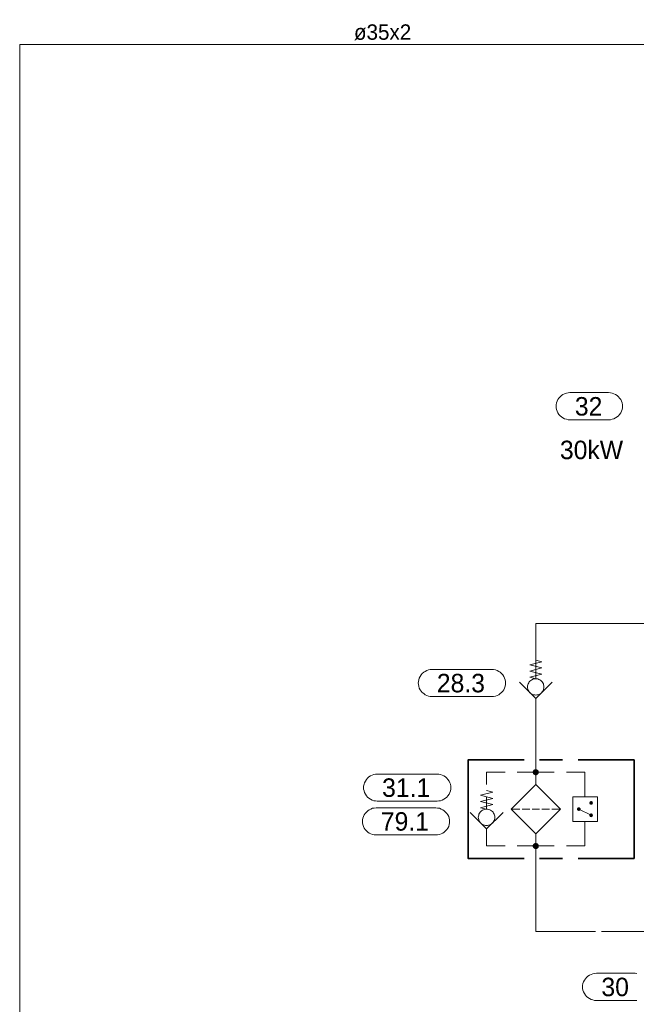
# Model space of a CAD drawing. Header units: millimetres. Extents: x 0 to 138, y 0 to 47.
# Tile 118 of 165: x 36.06 to 39.21, y 5.64 to 10.67. Entities that reach past the tile are written whole.
import ezdxf

# ---------------------------------------------------------------- set-up
doc = ezdxf.new("R2010")
doc.units = ezdxf.units.MM
for name, color, linetype in [('PDF_Geomertry', 7, 'Continuous'), ('PDF_Solid Fills', 7, 'Continuous'), ('PDF_Text', 7, 'Continuous')]:
    doc.layers.add(name, color=color, linetype=linetype)
doc.styles.add('PDF Arial', font='txt')

msp = doc.modelspace()

# ---------------------------------------------------------------- hatches: boundary and pattern name
at = {"layer": 'PDF_Solid Fills', "transparency": 33554559}
for points in [[(38.6965, 6.8229), (38.6807, 6.8229), (38.6813, 6.8249)], [(38.6965, 6.8229), (38.6813, 6.8207), (38.6807, 6.8229)], [(38.6965, 6.8229), (38.6813, 6.8271), (38.6821, 6.8285)], [(38.6965, 6.8229), (38.6813, 6.8249), (38.6813, 6.8271)], [(38.6965, 6.8229), (38.6813, 6.8188), (38.6813, 6.8207)], [(38.6965, 6.8229), (38.6821, 6.8165), (38.6813, 6.8188)], [(38.6965, 6.8229), (38.6821, 6.8285), (38.6826, 6.8304)], [(38.6965, 6.8229), (38.6826, 6.8146), (38.6821, 6.8165)], [(38.6965, 6.8229), (38.6826, 6.8304), (38.684, 6.8326)], [(38.6965, 6.8229), (38.684, 6.8132), (38.6826, 6.8146)], [(38.6965, 6.8229), (38.684, 6.8326), (38.6854, 6.834)], [(38.6965, 6.8229), (38.6854, 6.8118), (38.684, 6.8132)], [(38.6965, 6.8229), (38.6854, 6.834), (38.6868, 6.8354)], [(38.6965, 6.8229), (38.6868, 6.8104), (38.6854, 6.8118)], [(38.6965, 6.8229), (38.6868, 6.8354), (38.689, 6.836)], [(38.6965, 6.8229), (38.689, 6.809), (38.6868, 6.8104)], [(38.6965, 6.8229), (38.689, 6.836), (38.6904, 6.8374)], [(38.6965, 6.8229), (38.6904, 6.8082), (38.689, 6.809)], [(38.6965, 6.8229), (38.6904, 6.8374), (38.6924, 6.8382)], [(38.6965, 6.8229), (38.6924, 6.8076), (38.6904, 6.8082)], [(38.6965, 6.8229), (38.6924, 6.8382), (38.6946, 6.8382)], [(38.6965, 6.8229), (38.6946, 6.8068), (38.6924, 6.8076)], [(38.6965, 6.8229), (38.6946, 6.8382), (38.6965, 6.8382)], [(38.6965, 6.8229), (38.6965, 6.8068), (38.6946, 6.8068)], [(38.6965, 6.8229), (38.7007, 6.8382), (38.7029, 6.8374)], [(38.6965, 6.8229), (38.6987, 6.8382), (38.7007, 6.8382)], [(38.6965, 6.8229), (38.6965, 6.8382), (38.6987, 6.8382)], [(38.6965, 6.8229), (38.7029, 6.8374), (38.7043, 6.836)], [(38.6965, 6.8229), (38.7043, 6.836), (38.7063, 6.8354)], [(38.6965, 6.8229), (38.7063, 6.8354), (38.7076, 6.834)], [(38.6965, 6.8229), (38.7076, 6.834), (38.709, 6.8326)], [(38.6965, 6.8229), (38.709, 6.8326), (38.7104, 6.8304)], [(38.6965, 6.8229), (38.7104, 6.8304), (38.7113, 6.8285)], [(38.6965, 6.8229), (38.7113, 6.8285), (38.7118, 6.8271)], [(38.6965, 6.8229), (38.7118, 6.8271), (38.7118, 6.8249)], [(38.6965, 6.8229), (38.7118, 6.8249), (38.7126, 6.8229)], [(38.6965, 6.8229), (38.6987, 6.8068), (38.6965, 6.8068)], [(38.6965, 6.8229), (38.7007, 6.8076), (38.6987, 6.8068)], [(38.6965, 6.8229), (38.7029, 6.8082), (38.7007, 6.8076)], [(38.6965, 6.8229), (38.7043, 6.809), (38.7029, 6.8082)], [(38.6965, 6.8229), (38.7063, 6.8104), (38.7043, 6.809)], [(38.6965, 6.8229), (38.7076, 6.8118), (38.7063, 6.8104)], [(38.6965, 6.8229), (38.709, 6.8132), (38.7076, 6.8118)], [(38.6965, 6.8229), (38.7104, 6.8146), (38.709, 6.8132)], [(38.6965, 6.8229), (38.7113, 6.8165), (38.7104, 6.8146)], [(38.6965, 6.8229), (38.7118, 6.8188), (38.7113, 6.8165)], [(38.6965, 6.8229), (38.7118, 6.8207), (38.7118, 6.8188)], [(38.6965, 6.8229), (38.7126, 6.8229), (38.7118, 6.8207)], [(38.9168, 6.634), (38.9113, 6.6415), (38.9118, 6.6424)], [(38.9168, 6.634), (38.9118, 6.6424), (38.9132, 6.6429)], [(38.9168, 6.634), (38.9132, 6.6429), (38.914, 6.6429)], [(38.9168, 6.634), (38.914, 6.6429), (38.9154, 6.6437)], [(38.9168, 6.634), (38.9154, 6.6437), (38.9168, 6.6437)], [(38.9168, 6.634), (38.9182, 6.6437), (38.9187, 6.6429)], [(38.9168, 6.634), (38.9168, 6.6437), (38.9182, 6.6437)], [(38.9168, 6.634), (38.9201, 6.6429), (38.9215, 6.6424)], [(38.9168, 6.634), (38.9187, 6.6429), (38.9201, 6.6429)], [(38.9168, 6.634), (38.9215, 6.6424), (38.9224, 6.6415)], [(38.9793, 6.6651), (38.9701, 6.6679), (38.971, 6.6693)], [(38.9793, 6.6651), (38.9701, 6.6665), (38.9701, 6.6679)], [(38.9793, 6.6651), (38.9701, 6.6651), (38.9701, 6.6665)], [(38.9793, 6.6651), (38.9701, 6.6646), (38.9701, 6.6651)], [(38.9793, 6.6651), (38.9701, 6.6632), (38.9701, 6.6646)], [(38.9793, 6.6651), (38.971, 6.6618), (38.9701, 6.6632)], [(38.9793, 6.6651), (38.971, 6.6693), (38.9715, 6.6701)], [(38.9793, 6.6651), (38.9715, 6.661), (38.971, 6.6618)], [(38.9793, 6.6651), (38.9715, 6.6701), (38.9724, 6.6715)], [(38.9793, 6.6651), (38.9724, 6.6596), (38.9715, 6.661)], [(38.9793, 6.6651), (38.9724, 6.6715), (38.9729, 6.6721)], [(38.9793, 6.6651), (38.9729, 6.659), (38.9724, 6.6596)], [(38.9793, 6.6651), (38.9729, 6.6721), (38.9737, 6.6729)], [(38.9793, 6.6651), (38.9737, 6.6582), (38.9729, 6.659)], [(38.9793, 6.6651), (38.9737, 6.6729), (38.9751, 6.6735)], [(38.9793, 6.6651), (38.9751, 6.6576), (38.9737, 6.6582)], [(38.9793, 6.6651), (38.9751, 6.6735), (38.9757, 6.6743)], [(38.9793, 6.6651), (38.9757, 6.6568), (38.9751, 6.6576)], [(38.9793, 6.6651), (38.9757, 6.6743), (38.9771, 6.6749)], [(38.9793, 6.6651), (38.9771, 6.6563), (38.9757, 6.6568)], [(38.9793, 6.6651), (38.9771, 6.6749), (38.9785, 6.6749)], [(38.9793, 6.6651), (38.9785, 6.6563), (38.9771, 6.6563)], [(38.9793, 6.6651), (38.9785, 6.6749), (38.9793, 6.6749)], [(38.9793, 6.6651), (38.9793, 6.6563), (38.9785, 6.6563)], [(38.9793, 6.6651), (38.9821, 6.6749), (38.9835, 6.6743)], [(38.9793, 6.6651), (38.9807, 6.6749), (38.9821, 6.6749)], [(38.9793, 6.6651), (38.9793, 6.6749), (38.9807, 6.6749)], [(38.9793, 6.6651), (38.9835, 6.6743), (38.984, 6.6735)], [(38.9793, 6.6651), (38.984, 6.6735), (38.9854, 6.6729)], [(38.9793, 6.6651), (38.9854, 6.6729), (38.9863, 6.6721)], [(38.9793, 6.6651), (38.9863, 6.6721), (38.9868, 6.6715)], [(38.9793, 6.6651), (38.9868, 6.6715), (38.9876, 6.6701)], [(38.9793, 6.6651), (38.9876, 6.6701), (38.9882, 6.6693)], [(38.9793, 6.6651), (38.9882, 6.6693), (38.9882, 6.6679)], [(38.9793, 6.6651), (38.9882, 6.6679), (38.989, 6.6665)], [(38.9793, 6.6651), (38.989, 6.6665), (38.989, 6.6651)], [(38.9793, 6.6651), (38.9807, 6.6563), (38.9793, 6.6563)], [(38.9793, 6.6651), (38.9821, 6.6563), (38.9807, 6.6563)], [(38.9793, 6.6651), (38.9835, 6.6568), (38.9821, 6.6563)], [(38.9793, 6.6651), (38.984, 6.6576), (38.9835, 6.6568)], [(38.9793, 6.6651), (38.9854, 6.6582), (38.984, 6.6576)], [(38.9793, 6.6651), (38.9863, 6.659), (38.9854, 6.6582)], [(38.9793, 6.6651), (38.9868, 6.6596), (38.9863, 6.659)], [(38.9793, 6.6651), (38.9876, 6.661), (38.9868, 6.6596)], [(38.9793, 6.6651), (38.9882, 6.6618), (38.9876, 6.661)], [(38.9793, 6.6651), (38.9882, 6.6632), (38.9882, 6.6618)], [(38.9793, 6.6651), (38.989, 6.6646), (38.9882, 6.6632)], [(38.9793, 6.6651), (38.989, 6.6651), (38.989, 6.6646)], [(38.9168, 6.634), (38.9071, 6.6354), (38.9076, 6.6368)], [(38.9168, 6.634), (38.9071, 6.634), (38.9071, 6.6354)], [(38.9168, 6.634), (38.9071, 6.6326), (38.9071, 6.634)], [(38.9168, 6.634), (38.9076, 6.6318), (38.9071, 6.6326)], [(38.9168, 6.634), (38.9076, 6.6374), (38.9085, 6.6388)], [(38.9168, 6.634), (38.9076, 6.6368), (38.9076, 6.6374)], [(38.9168, 6.634), (38.9076, 6.6304), (38.9076, 6.6318)], [(38.9168, 6.634), (38.9085, 6.629), (38.9076, 6.6304)], [(38.9168, 6.634), (38.9085, 6.6388), (38.909, 6.6396)], [(38.9168, 6.634), (38.909, 6.6285), (38.9085, 6.629)], [(38.9168, 6.634), (38.909, 6.6396), (38.9099, 6.641)], [(38.9168, 6.634), (38.9099, 6.6276), (38.909, 6.6285)], [(38.9168, 6.634), (38.9099, 6.641), (38.9113, 6.6415)], [(38.9168, 6.634), (38.9113, 6.6262), (38.9099, 6.6276)], [(38.9168, 6.634), (38.9118, 6.6257), (38.9113, 6.6262)], [(38.9168, 6.634), (38.9132, 6.6257), (38.9118, 6.6257)], [(38.9168, 6.634), (38.914, 6.6249), (38.9132, 6.6257)], [(38.9168, 6.634), (38.9154, 6.6249), (38.914, 6.6249)], [(38.9168, 6.634), (38.9168, 6.6249), (38.9154, 6.6249)], [(38.9168, 6.634), (38.9224, 6.6415), (38.9229, 6.641)], [(38.9168, 6.634), (38.9229, 6.641), (38.9243, 6.6396)], [(38.9168, 6.634), (38.9243, 6.6396), (38.9251, 6.6388)], [(38.9168, 6.634), (38.9251, 6.6388), (38.9251, 6.6374)], [(38.9168, 6.634), (38.9251, 6.6374), (38.9257, 6.6368)], [(38.9168, 6.634), (38.9257, 6.6368), (38.9257, 6.6354)], [(38.9168, 6.634), (38.9257, 6.6354), (38.9257, 6.634)], [(38.9168, 6.634), (38.9182, 6.6249), (38.9168, 6.6249)], [(38.9168, 6.634), (38.9187, 6.6249), (38.9182, 6.6249)], [(38.9168, 6.634), (38.9201, 6.6257), (38.9187, 6.6249)], [(38.9168, 6.634), (38.9215, 6.6257), (38.9201, 6.6257)], [(38.9168, 6.634), (38.9224, 6.6262), (38.9215, 6.6257)], [(38.9168, 6.634), (38.9229, 6.6276), (38.9224, 6.6262)], [(38.9168, 6.634), (38.9243, 6.6285), (38.9229, 6.6276)], [(38.9168, 6.634), (38.9251, 6.629), (38.9243, 6.6285)], [(38.9168, 6.634), (38.9251, 6.6304), (38.9251, 6.629)], [(38.9168, 6.634), (38.9257, 6.6318), (38.9251, 6.6304)], [(38.9168, 6.634), (38.9257, 6.6326), (38.9257, 6.6318)], [(38.9168, 6.634), (38.9257, 6.634), (38.9257, 6.6326)], [(38.9793, 6.6026), (38.9701, 6.6049), (38.971, 6.6063)], [(38.9793, 6.6026), (38.9701, 6.604), (38.9701, 6.6049)], [(38.9793, 6.6026), (38.9701, 6.6026), (38.9701, 6.604)], [(38.9793, 6.6026), (38.9701, 6.6013), (38.9701, 6.6026)], [(38.9793, 6.6026), (38.9701, 6.5999), (38.9701, 6.6013)], [(38.9793, 6.6026), (38.971, 6.5993), (38.9701, 6.5999)], [(38.9793, 6.6026), (38.971, 6.6063), (38.9715, 6.6076)], [(38.9793, 6.6026), (38.9715, 6.5979), (38.971, 6.5993)], [(38.9793, 6.6026), (38.9715, 6.6076), (38.9724, 6.6082)], [(38.9793, 6.6026), (38.9724, 6.5971), (38.9715, 6.5979)], [(38.9793, 6.6026), (38.9724, 6.6082), (38.9729, 6.609)], [(38.9793, 6.6026), (38.9729, 6.5957), (38.9724, 6.5971)], [(38.9793, 6.6026), (38.9729, 6.609), (38.9737, 6.6104)], [(38.9793, 6.6026), (38.9737, 6.5951), (38.9729, 6.5957)], [(38.9793, 6.6026), (38.9737, 6.6104), (38.9751, 6.611)], [(38.9793, 6.6026), (38.9751, 6.5943), (38.9737, 6.5951)], [(38.9793, 6.6026), (38.9751, 6.611), (38.9757, 6.611)], [(38.9793, 6.6026), (38.9757, 6.5938), (38.9751, 6.5943)], [(38.9793, 6.6026), (38.9757, 6.611), (38.9771, 6.6118)], [(38.9793, 6.6026), (38.9771, 6.5938), (38.9757, 6.5938)], [(38.9793, 6.6026), (38.9771, 6.6118), (38.9785, 6.6118)], [(38.9793, 6.6026), (38.9785, 6.5929), (38.9771, 6.5938)], [(38.9793, 6.6026), (38.9785, 6.6118), (38.9793, 6.6118)], [(38.9793, 6.6026), (38.9793, 6.5929), (38.9785, 6.5929)], [(38.9793, 6.6026), (38.9821, 6.6118), (38.9835, 6.611)], [(38.9793, 6.6026), (38.9807, 6.6118), (38.9821, 6.6118)], [(38.9793, 6.6026), (38.9793, 6.6118), (38.9807, 6.6118)], [(38.9793, 6.6026), (38.984, 6.611), (38.9854, 6.6104)], [(38.9793, 6.6026), (38.9835, 6.611), (38.984, 6.611)], [(38.9793, 6.6026), (38.9854, 6.6104), (38.9863, 6.609)], [(38.9793, 6.6026), (38.9863, 6.609), (38.9868, 6.6082)], [(38.9793, 6.6026), (38.9868, 6.6082), (38.9876, 6.6076)], [(38.9793, 6.6026), (38.9876, 6.6076), (38.9882, 6.6063)], [(38.9793, 6.6026), (38.9882, 6.6063), (38.9882, 6.6049)], [(38.9793, 6.6026), (38.9882, 6.6049), (38.989, 6.604)], [(38.9793, 6.6026), (38.989, 6.604), (38.989, 6.6026)], [(38.9793, 6.6026), (38.9807, 6.5929), (38.9793, 6.5929)], [(38.9793, 6.6026), (38.9821, 6.5938), (38.9807, 6.5929)], [(38.9793, 6.6026), (38.9835, 6.5938), (38.9821, 6.5938)], [(38.9793, 6.6026), (38.984, 6.5943), (38.9835, 6.5938)], [(38.9793, 6.6026), (38.9854, 6.5951), (38.984, 6.5943)], [(38.9793, 6.6026), (38.9863, 6.5957), (38.9854, 6.5951)], [(38.9793, 6.6026), (38.9868, 6.5971), (38.9863, 6.5957)], [(38.9793, 6.6026), (38.9876, 6.5979), (38.9868, 6.5971)], [(38.9793, 6.6026), (38.9882, 6.5993), (38.9876, 6.5979)], [(38.9793, 6.6026), (38.9882, 6.5999), (38.9882, 6.5993)], [(38.9793, 6.6026), (38.989, 6.6013), (38.9882, 6.5999)], [(38.9793, 6.6026), (38.989, 6.6026), (38.989, 6.6013)], [(38.6965, 6.4457), (38.6807, 6.4457), (38.6813, 6.4479)], [(38.6965, 6.4457), (38.6813, 6.4438), (38.6807, 6.4457)], [(38.6965, 6.4457), (38.6813, 6.4493), (38.6821, 6.4513)], [(38.6965, 6.4457), (38.6813, 6.4479), (38.6813, 6.4493)], [(38.6965, 6.4457), (38.6813, 6.4415), (38.6813, 6.4438)], [(38.6965, 6.4457), (38.6821, 6.4396), (38.6813, 6.4415)], [(38.6965, 6.4457), (38.6821, 6.4513), (38.6826, 6.4535)], [(38.6965, 6.4457), (38.6826, 6.4374), (38.6821, 6.4396)], [(38.6965, 6.4457), (38.6826, 6.4535), (38.684, 6.4549)], [(38.6965, 6.4457), (38.684, 6.436), (38.6826, 6.4374)], [(38.6965, 6.4457), (38.684, 6.4549), (38.6854, 6.4568)], [(38.6965, 6.4457), (38.6854, 6.4346), (38.684, 6.436)], [(38.6965, 6.4457), (38.6854, 6.4568), (38.6868, 6.4582)], [(38.6965, 6.4457), (38.6868, 6.4332), (38.6854, 6.4346)], [(38.6965, 6.4457), (38.6868, 6.4582), (38.689, 6.459)], [(38.6965, 6.4457), (38.689, 6.4318), (38.6868, 6.4332)], [(38.6965, 6.4457), (38.689, 6.459), (38.6904, 6.4596)], [(38.6965, 6.4457), (38.6904, 6.4313), (38.689, 6.4318)], [(38.6965, 6.4457), (38.6904, 6.4596), (38.6924, 6.4604)], [(38.6965, 6.4457), (38.6924, 6.4304), (38.6904, 6.4313)], [(38.6965, 6.4457), (38.6924, 6.4604), (38.6946, 6.461)], [(38.6965, 6.4457), (38.6946, 6.4299), (38.6924, 6.4304)], [(38.6965, 6.4457), (38.6946, 6.461), (38.6965, 6.461)], [(38.6965, 6.4457), (38.6965, 6.4299), (38.6946, 6.4299)], [(38.6965, 6.4457), (38.6987, 6.461), (38.7007, 6.4604)], [(38.6965, 6.4457), (38.6965, 6.461), (38.6987, 6.461)], [(38.6965, 6.4457), (38.7007, 6.4604), (38.7029, 6.4596)], [(38.6965, 6.4457), (38.7029, 6.4596), (38.7043, 6.459)], [(38.6965, 6.4457), (38.7043, 6.459), (38.7063, 6.4582)], [(38.6965, 6.4457), (38.7063, 6.4582), (38.7076, 6.4568)], [(38.6965, 6.4457), (38.7076, 6.4568), (38.709, 6.4549)], [(38.6965, 6.4457), (38.709, 6.4549), (38.7104, 6.4535)], [(38.6965, 6.4457), (38.7104, 6.4535), (38.7113, 6.4513)], [(38.6965, 6.4457), (38.7113, 6.4513), (38.7118, 6.4493)], [(38.6965, 6.4457), (38.7118, 6.4493), (38.7118, 6.4479)], [(38.6965, 6.4457), (38.7118, 6.4479), (38.7126, 6.4457)], [(38.6965, 6.4457), (38.6987, 6.4299), (38.6965, 6.4299)], [(38.6965, 6.4457), (38.7007, 6.4304), (38.6987, 6.4299)], [(38.6965, 6.4457), (38.7029, 6.4313), (38.7007, 6.4304)], [(38.6965, 6.4457), (38.7043, 6.4318), (38.7029, 6.4313)], [(38.6965, 6.4457), (38.7063, 6.4332), (38.7043, 6.4318)], [(38.6965, 6.4457), (38.7076, 6.4346), (38.7063, 6.4332)], [(38.6965, 6.4457), (38.709, 6.436), (38.7076, 6.4346)], [(38.6965, 6.4457), (38.7104, 6.4374), (38.709, 6.436)], [(38.6965, 6.4457), (38.7113, 6.4396), (38.7104, 6.4374)], [(38.6965, 6.4457), (38.7118, 6.4415), (38.7113, 6.4396)], [(38.6965, 6.4457), (38.7118, 6.4438), (38.7118, 6.4415)], [(38.6965, 6.4457), (38.7126, 6.4457), (38.7118, 6.4438)]]:
    msp.add_hatch(color=256, dxfattribs=at).paths.add_polyline_path(points)

# ---------------------------------------------------------------- linework, layer by layer
at = {"layer": 'PDF_Geomertry', "lineweight": 15}
for points in [[(39.4099, 8.8757), (39.4099, 10.5415), (36.059, 10.5415), (36.059, 5.5563), (36.059, 4.861), (36.059, 4.8368)], [(38.6965, 7.3951), (38.7279, 7.3868), (38.6654, 7.3715), (38.7279, 7.3554), (38.6654, 7.3396), (38.7279, 7.3243), (38.6654, 7.3082), (38.6965, 7.3007), (38.6965, 7.5832), (39.4099, 7.5832), (40.064, 7.5832), (40.064, 7.2971), (40.0326, 7.3054), (40.0951, 7.3207), (40.0326, 7.3368), (40.0951, 7.3521), (40.0326, 7.3679), (40.0951, 7.384), (40.064, 7.3915)], [(38.7807, 7.2832), (38.6965, 7.1993), (38.6126, 7.2832)], [(38.6965, 7.1993), (38.6965, 7.1749), (38.6965, 6.8854), (38.6965, 6.7596)], [(38.4451, 6.7596), (38.4451, 6.8229), (38.5396, 6.8229)], [(38.6021, 6.8229), (38.6965, 6.8229), (38.791, 6.8229)], [(38.8535, 6.8229), (38.9479, 6.8229), (38.9479, 6.6971)], [(38.4451, 6.7285), (38.4765, 6.7207), (38.414, 6.7049), (38.4765, 6.6887), (38.414, 6.6735), (38.4765, 6.6576), (38.414, 6.6415), (38.4451, 6.634), (38.4451, 6.6971)], [(38.5293, 6.6165), (38.4451, 6.5326), (38.3613, 6.6165)], [(38.6146, 6.634), (38.571, 6.634)], [(38.6654, 6.634), (38.6271, 6.634)], [(38.6779, 6.634), (38.7154, 6.634)], [(38.7279, 6.634), (38.766, 6.634)], [(38.8224, 6.634), (38.7785, 6.634)], [(38.9168, 6.634), (38.9793, 6.6026)], [(38.8535, 6.4457), (38.9479, 6.4457), (38.9479, 6.5715)], [(38.4451, 6.5326), (38.4451, 6.5082), (38.4451, 6.4457), (38.5396, 6.4457)], [(38.6965, 6.5082), (38.6965, 6.3826), (38.6965, 6.0082), (39.0015, 6.0082)], [(38.6021, 6.4457), (38.6965, 6.4457), (38.791, 6.4457)], [(39.096, 6.0082), (39.0326, 6.0082), (39.4099, 6.0082), (39.4099, 5.6313), (39.4099, 5.4743), (38.1215, 5.4743), (38.1215, 5.2665), (38.0896, 5.2743), (38.1529, 5.2901), (38.0896, 5.3063), (38.1529, 5.3215), (38.0896, 5.3374), (38.1529, 5.3535), (38.1215, 5.361)], [(39.2132, 5.6568), (39.2043, 5.6563), (39.0063, 5.6563), (38.9974, 5.6568), (38.9876, 5.659), (38.9793, 5.6618), (38.971, 5.666), (38.9632, 5.6707), (38.9563, 5.6771), (38.9501, 5.684), (38.9451, 5.6915), (38.941, 5.6999), (38.9376, 5.709), (38.9362, 5.7179), (38.9354, 5.7271), (38.9354, 5.7243), (38.9362, 5.7332), (38.9376, 5.7424), (38.941, 5.7512), (38.9451, 5.7596), (38.9501, 5.7674), (38.9563, 5.7743), (38.9632, 5.7804), (38.971, 5.7854), (38.9793, 5.7896), (38.9876, 5.7924), (38.9974, 5.7943), (39.0063, 5.7951), (39.2043, 5.7951), (39.2043, 5.7951), (39.2132, 5.7943)]]:
    msp.add_lwpolyline(points, dxfattribs=at)
for points in [[(39.0688, 8.7624), (39.0785, 8.7618), (39.0876, 8.7596), (39.096, 8.7568), (39.1043, 8.7526), (39.1118, 8.7479), (39.1188, 8.7415), (39.1251, 8.7346), (39.1307, 8.7271), (39.134, 8.7188), (39.1376, 8.7096), (39.139, 8.7007), (39.1396, 8.6915), (39.1396, 8.6943), (39.139, 8.6854), (39.1376, 8.6763), (39.134, 8.6674), (39.1307, 8.659), (39.1251, 8.6513), (39.1188, 8.6443), (39.1118, 8.6382), (39.1043, 8.6332), (39.096, 8.629), (39.0876, 8.6262), (39.0785, 8.6243), (39.0688, 8.6235), (38.871, 8.6235), (38.8618, 8.6243), (38.8529, 8.6262), (38.8438, 8.629), (38.8354, 8.6332), (38.8279, 8.6382), (38.821, 8.6443), (38.8146, 8.6513), (38.8099, 8.659), (38.8057, 8.6674), (38.8029, 8.6763), (38.8007, 8.6854), (38.8001, 8.6943), (38.8001, 8.6915), (38.8007, 8.7007), (38.8029, 8.7096), (38.8057, 8.7188), (38.8099, 8.7271), (38.8146, 8.7346), (38.821, 8.7415), (38.8279, 8.7479), (38.8354, 8.7526), (38.8438, 8.7568), (38.8529, 8.7596), (38.8618, 8.7618), (38.871, 8.7624), (39.0688, 8.7624)], [(38.4715, 7.3479), (38.4813, 7.3471), (38.4904, 7.3451), (38.4987, 7.3424), (38.5071, 7.3382), (38.5146, 7.3332), (38.5215, 7.3271), (38.5279, 7.3201), (38.5335, 7.3124), (38.5368, 7.304), (38.5404, 7.2951), (38.5418, 7.286), (38.5424, 7.2771), (38.5424, 7.2799), (38.5418, 7.2707), (38.5404, 7.2618), (38.5368, 7.2526), (38.5335, 7.2443), (38.5279, 7.2368), (38.5215, 7.2299), (38.5146, 7.2243), (38.5071, 7.2188), (38.4987, 7.2146), (38.4904, 7.2118), (38.4813, 7.2096), (38.4715, 7.209), (38.1668, 7.209), (38.1576, 7.2096), (38.1488, 7.2118), (38.1396, 7.2146), (38.1313, 7.2188), (38.1237, 7.2243), (38.1168, 7.2299), (38.1104, 7.2368), (38.1057, 7.2443), (38.1015, 7.2526), (38.0987, 7.2618), (38.0965, 7.2707), (38.096, 7.2799), (38.096, 7.2771), (38.0965, 7.286), (38.0987, 7.2951), (38.1015, 7.304), (38.1057, 7.3124), (38.1104, 7.3201), (38.1168, 7.3271), (38.1237, 7.3332), (38.1313, 7.3382), (38.1396, 7.3424), (38.1488, 7.3451), (38.1576, 7.3471), (38.1668, 7.3479), (38.4715, 7.3479)], [(38.7382, 7.2582), (38.7382, 7.2638), (38.7368, 7.2693), (38.7354, 7.2749), (38.7326, 7.2799), (38.7299, 7.284), (38.7265, 7.2882), (38.7224, 7.2915), (38.7174, 7.2951), (38.7126, 7.2971), (38.7076, 7.2993), (38.7021, 7.2999), (38.6965, 7.3007), (38.691, 7.2999), (38.6854, 7.2993), (38.6807, 7.2971), (38.6757, 7.2951), (38.671, 7.2915), (38.6668, 7.2882), (38.6632, 7.284), (38.6604, 7.2799), (38.6576, 7.2749), (38.6563, 7.2693), (38.6549, 7.2638), (38.6549, 7.2582), (38.6549, 7.2535), (38.6563, 7.2479), (38.6576, 7.2424), (38.6604, 7.2374), (38.6632, 7.2332), (38.6668, 7.229), (38.671, 7.2257), (38.6757, 7.2221), (38.6807, 7.2201), (38.6854, 7.2179), (38.691, 7.2174), (38.6965, 7.2165), (38.7021, 7.2174), (38.7076, 7.2179), (38.7126, 7.2201), (38.7174, 7.2221), (38.7224, 7.2257), (38.7265, 7.229), (38.7299, 7.2332), (38.7326, 7.2374), (38.7354, 7.2424), (38.7368, 7.2479), (38.7382, 7.2535), (38.7382, 7.2582)], [(38.1918, 6.8132), (38.2015, 6.8124), (38.2104, 6.811), (38.2188, 6.8076), (38.2271, 6.804), (38.2349, 6.7985), (38.2418, 6.7924), (38.2479, 6.7854), (38.2535, 6.7776), (38.2576, 6.7693), (38.2604, 6.761), (38.2618, 6.7521), (38.2626, 6.7424), (38.2626, 6.7457), (38.2618, 6.7368), (38.2604, 6.7271), (38.2576, 6.7188), (38.2535, 6.7104), (38.2479, 6.7026), (38.2418, 6.6957), (38.2349, 6.6896), (38.2271, 6.6846), (38.2188, 6.6804), (38.2104, 6.6771), (38.2015, 6.6757), (38.1918, 6.6749), (37.8868, 6.6749), (37.8779, 6.6757), (37.8688, 6.6771), (37.8599, 6.6804), (37.8515, 6.6846), (37.8438, 6.6896), (37.8368, 6.6957), (37.8313, 6.7026), (37.8257, 6.7104), (37.8215, 6.7188), (37.8188, 6.7271), (37.8168, 6.7368), (37.8168, 6.7457), (37.8168, 6.7424), (37.8168, 6.7521), (37.8188, 6.761), (37.8215, 6.7693), (37.8257, 6.7776), (37.8313, 6.7854), (37.8368, 6.7924), (37.8438, 6.7985), (37.8515, 6.804), (37.8599, 6.8076), (37.8688, 6.811), (37.8779, 6.8124), (37.8868, 6.8132), (38.1918, 6.8132)], [(38.6965, 6.7596), (38.8224, 6.634), (38.6965, 6.5082), (38.571, 6.634)], [(38.8854, 6.5715), (39.0113, 6.5715), (39.0113, 6.6971), (38.8854, 6.6971), (38.8854, 6.5715)], [(38.1854, 6.6401), (38.1951, 6.6396), (38.2043, 6.6382), (38.2126, 6.6346), (38.221, 6.6313), (38.2285, 6.6257), (38.2354, 6.6193), (38.2418, 6.6124), (38.2474, 6.6049), (38.2515, 6.5965), (38.2543, 6.5882), (38.2557, 6.579), (38.2563, 6.5693), (38.2563, 6.5729), (38.2557, 6.5637), (38.2543, 6.5549), (38.2515, 6.5457), (38.2474, 6.5374), (38.2418, 6.5299), (38.2354, 6.5229), (38.2285, 6.5165), (38.221, 6.5118), (38.2126, 6.5076), (38.2043, 6.5049), (38.1951, 6.5026), (38.1854, 6.5021), (37.8807, 6.5021), (37.8715, 6.5026), (37.8626, 6.5049), (37.8535, 6.5076), (37.8451, 6.5118), (37.8376, 6.5165), (37.8307, 6.5229), (37.8251, 6.5299), (37.8196, 6.5374), (37.8154, 6.5457), (37.8126, 6.5549), (37.8104, 6.5637), (37.8104, 6.5729), (37.8104, 6.5693), (37.8104, 6.579), (37.8126, 6.5882), (37.8154, 6.5965), (37.8196, 6.6049), (37.8251, 6.6124), (37.8307, 6.6193), (37.8376, 6.6257), (37.8451, 6.6313), (37.8535, 6.6346), (37.8626, 6.6382), (37.8715, 6.6396), (37.8807, 6.6401), (38.1854, 6.6401)], [(38.4868, 6.5924), (38.4868, 6.5979), (38.4854, 6.6026), (38.484, 6.6082), (38.4813, 6.6132), (38.4785, 6.6179), (38.4751, 6.6215), (38.471, 6.6257), (38.466, 6.6285), (38.4613, 6.6313), (38.4557, 6.6326), (38.4507, 6.634), (38.4451, 6.634), (38.4396, 6.634), (38.434, 6.6326), (38.4293, 6.6313), (38.4243, 6.6285), (38.4196, 6.6257), (38.4154, 6.6215), (38.4118, 6.6179), (38.409, 6.6132), (38.4063, 6.6082), (38.4049, 6.6026), (38.4035, 6.5979), (38.4029, 6.5924), (38.4035, 6.5868), (38.4049, 6.5812), (38.4063, 6.5763), (38.409, 6.5715), (38.4118, 6.5665), (38.4154, 6.5624), (38.4196, 6.559), (38.4243, 6.5563), (38.4293, 6.5535), (38.434, 6.5521), (38.4396, 6.5507), (38.4451, 6.5499), (38.4507, 6.5507), (38.4557, 6.5521), (38.4613, 6.5535), (38.466, 6.5563), (38.471, 6.559), (38.4751, 6.5624), (38.4785, 6.5665), (38.4813, 6.5715), (38.484, 6.5763), (38.4854, 6.5812), (38.4868, 6.5868), (38.4868, 6.5924)]]:
    msp.add_lwpolyline(points, close=True, dxfattribs=at)
at = {"layer": 'PDF_Geomertry', "lineweight": 35}
for points in [[(38.6376, 6.3826), (38.3507, 6.3826), (38.3507, 6.8854), (38.6376, 6.8854)], [(38.716, 6.8854), (38.834, 6.8854)], [(38.9132, 6.8854), (39.1993, 6.8854), (39.1993, 6.3826), (38.9132, 6.3826)], [(38.834, 6.3826), (38.716, 6.3826)]]:
    msp.add_lwpolyline(points, dxfattribs=at)
at = {"layer": 'PDF_Geomertry', "lineweight": 0}
for points in [[(38.689, 6.8229), (38.689, 6.8215), (38.689, 6.8207), (38.6896, 6.8193), (38.6896, 6.8188), (38.6904, 6.8179), (38.691, 6.8174), (38.6918, 6.8165), (38.6924, 6.816), (38.6938, 6.8151), (38.6946, 6.8151), (38.6951, 6.8151), (38.6965, 6.8146), (38.6974, 6.8151), (38.6987, 6.8151), (38.6993, 6.8151), (38.7007, 6.816), (38.7015, 6.8165), (38.7021, 6.8174), (38.7029, 6.8179), (38.7035, 6.8188), (38.7035, 6.8193), (38.7043, 6.8207), (38.7043, 6.8215), (38.7043, 6.8229), (38.7043, 6.8235), (38.7043, 6.8249), (38.7035, 6.8257), (38.7035, 6.8263), (38.7029, 6.8276), (38.7021, 6.8285), (38.7015, 6.829), (38.7007, 6.8299), (38.6993, 6.8299), (38.6987, 6.8304), (38.6974, 6.8304), (38.6965, 6.8304), (38.6951, 6.8304), (38.6946, 6.8304), (38.6938, 6.8299), (38.6924, 6.8299), (38.6918, 6.829), (38.691, 6.8285), (38.6904, 6.8276), (38.6896, 6.8263), (38.6896, 6.8257), (38.689, 6.8249), (38.689, 6.8235), (38.689, 6.8229)], [(38.9751, 6.6651), (38.9751, 6.6646), (38.9751, 6.6638), (38.9751, 6.6632), (38.9757, 6.6624), (38.9765, 6.6624), (38.9765, 6.6618), (38.9771, 6.6618), (38.9779, 6.661), (38.9785, 6.661), (38.9793, 6.661), (38.9799, 6.661), (38.9807, 6.661), (38.9813, 6.661), (38.9821, 6.6618), (38.9826, 6.6624), (38.9835, 6.6624), (38.9835, 6.6632), (38.984, 6.6638), (38.984, 6.6646), (38.984, 6.6651), (38.984, 6.666), (38.984, 6.6665), (38.984, 6.6674), (38.9835, 6.6679), (38.9835, 6.6688), (38.9826, 6.6688), (38.9821, 6.6693), (38.9813, 6.6701), (38.9807, 6.6701), (38.9799, 6.6701), (38.9793, 6.6701), (38.9785, 6.6701), (38.9779, 6.6701), (38.9771, 6.6693), (38.9765, 6.6693), (38.9765, 6.6688), (38.9757, 6.6688), (38.9751, 6.6679), (38.9751, 6.6674), (38.9751, 6.6665), (38.9751, 6.666), (38.9751, 6.6651)], [(38.9118, 6.634), (38.9118, 6.6332), (38.9118, 6.6326), (38.9126, 6.6326), (38.9126, 6.6318), (38.9126, 6.6313), (38.9132, 6.6304), (38.914, 6.6304), (38.914, 6.6299), (38.9146, 6.6299), (38.9154, 6.6299), (38.916, 6.629), (38.9168, 6.629), (38.9174, 6.629), (38.9182, 6.6299), (38.9187, 6.6299), (38.9196, 6.6304), (38.9201, 6.6304), (38.9201, 6.6313), (38.921, 6.6318), (38.921, 6.6326), (38.9215, 6.6332), (38.9215, 6.634), (38.9215, 6.6346), (38.921, 6.6354), (38.921, 6.636), (38.921, 6.6368), (38.9201, 6.6368), (38.9201, 6.6374), (38.9196, 6.6382), (38.9187, 6.6382), (38.9182, 6.6382), (38.9182, 6.6388), (38.9174, 6.6388), (38.9168, 6.6388), (38.916, 6.6388), (38.9154, 6.6388), (38.9146, 6.6382), (38.914, 6.6382), (38.9132, 6.6374), (38.9126, 6.6368), (38.9126, 6.636), (38.9118, 6.6354), (38.9118, 6.6346), (38.9118, 6.634)], [(38.9751, 6.6026), (38.9751, 6.6021), (38.9751, 6.6013), (38.9751, 6.6007), (38.9757, 6.5999), (38.9765, 6.5993), (38.9771, 6.5985), (38.9779, 6.5985), (38.9785, 6.5979), (38.9793, 6.5979), (38.9799, 6.5979), (38.9807, 6.5979), (38.9813, 6.5985), (38.9821, 6.5985), (38.9821, 6.5993), (38.9826, 6.5993), (38.9835, 6.5999), (38.9835, 6.6007), (38.984, 6.6007), (38.984, 6.6013), (38.984, 6.6021), (38.984, 6.6026), (38.984, 6.6035), (38.984, 6.604), (38.9835, 6.6049), (38.9835, 6.6054), (38.9826, 6.6063), (38.9821, 6.6063), (38.9821, 6.6068), (38.9813, 6.6068), (38.9807, 6.6068), (38.9799, 6.6076), (38.9793, 6.6076), (38.9785, 6.6076), (38.9785, 6.6068), (38.9779, 6.6068), (38.9771, 6.6068), (38.9765, 6.6063), (38.9757, 6.6054), (38.9751, 6.6049), (38.9751, 6.604), (38.9751, 6.6035), (38.9751, 6.6026)], [(38.689, 6.4457), (38.689, 6.4443), (38.689, 6.4438), (38.6896, 6.4424), (38.6896, 6.4415), (38.6904, 6.441), (38.691, 6.4401), (38.6918, 6.4396), (38.6924, 6.4387), (38.6938, 6.4382), (38.6946, 6.4382), (38.6951, 6.4374), (38.6965, 6.4374), (38.6974, 6.4374), (38.6987, 6.4382), (38.6993, 6.4382), (38.7007, 6.4387), (38.7015, 6.4396), (38.7021, 6.4401), (38.7029, 6.441), (38.7035, 6.4415), (38.7035, 6.4424), (38.7043, 6.4438), (38.7043, 6.4443), (38.7043, 6.4457), (38.7043, 6.4465), (38.7043, 6.4479), (38.7035, 6.4485), (38.7035, 6.4493), (38.7029, 6.4499), (38.7021, 6.4513), (38.7015, 6.4521), (38.7007, 6.4521), (38.6993, 6.4526), (38.6987, 6.4535), (38.6974, 6.4535), (38.6965, 6.4535), (38.6951, 6.4535), (38.6946, 6.4535), (38.6938, 6.4526), (38.6924, 6.4521), (38.6918, 6.4521), (38.691, 6.4513), (38.6904, 6.4499), (38.6896, 6.4493), (38.6896, 6.4485), (38.689, 6.4479), (38.689, 6.4465), (38.689, 6.4457)]]:
    msp.add_lwpolyline(points, close=True, dxfattribs=at)

# ---------------------------------------------------------------- texts
at = {"layer": 'PDF_Text', "attachment_point": 7, "style": 'PDF Arial'}
for s, insert, char_height in [('ø35x2', (37.7674, 10.5637), 0.07874), ('32', (38.8965, 8.644), 0.09445), ('30kW', (38.8201, 8.4212), 0.09445), ('28.3', (38.191, 7.2296), 0.09445), ('31.1', (37.9113, 6.6954), 0.09445), ('79.1', (37.9049, 6.5227), 0.09445), ('30', (39.0321, 5.6768), 0.09445)]:
    msp.add_mtext(s, dxfattribs=dict(at, insert=insert, char_height=char_height))

doc.saveas('drawing.dxf')
